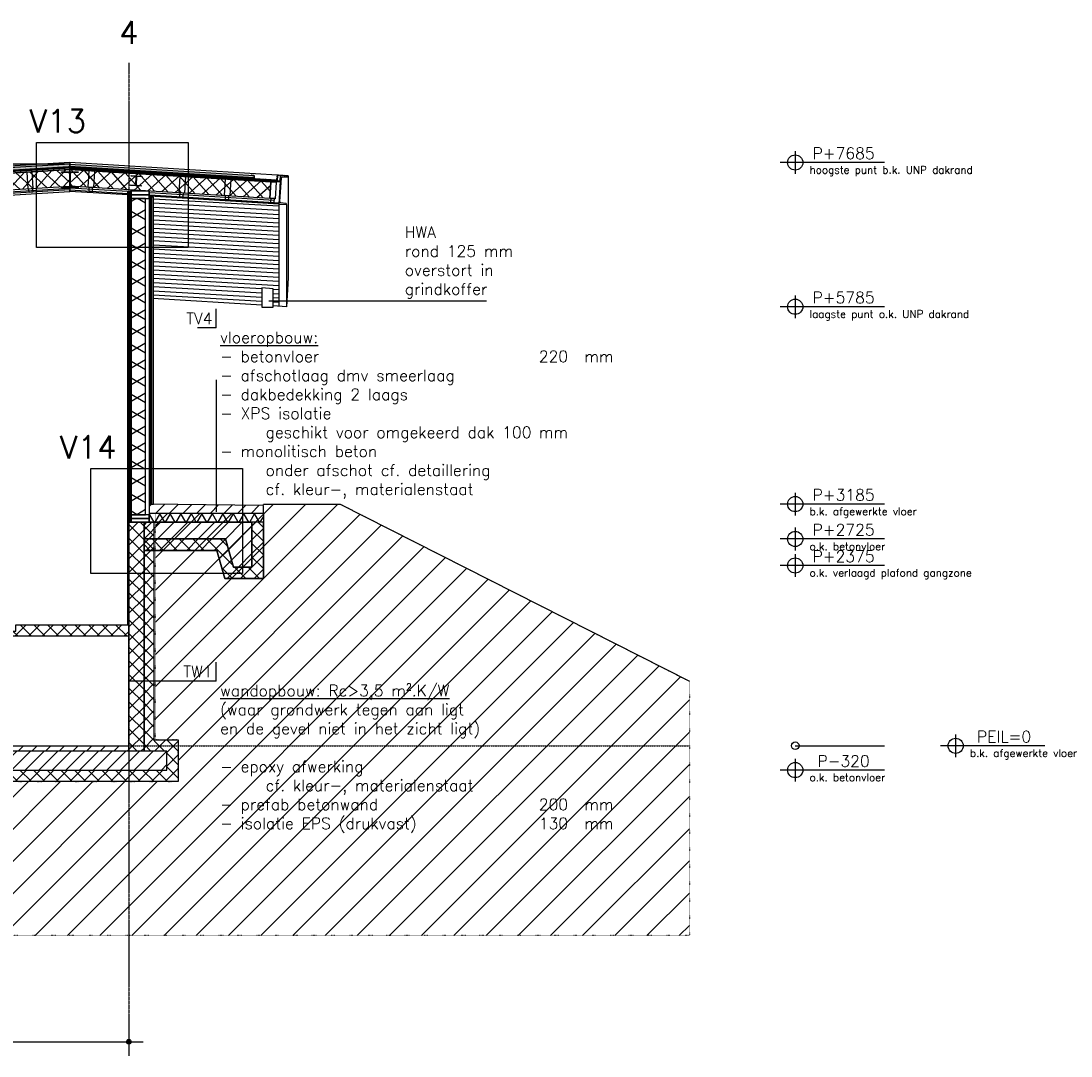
# Model space of a CAD drawing. Header units: millimetres. Extents: x -196137 to 115258, y -76805 to 9942.
# Tile 56 of 56: x 101421 to 115258, y -48895 to -35257. Entities that reach past the tile are written whole.
import ezdxf

# ---------------------------------------------------------------- set-up
doc = ezdxf.new("R2010")
doc.units = ezdxf.units.MM
doc.header["$LTSCALE"] = 0.5
doc.header["$PDMODE"] = 3
doc.header["$PDSIZE"] = 100
for name, pattern in [('ACAD_ISO07W100', [3, 0, -3]), ('CENTER2', [28.575, 19.05, -3.175, 3.175, -3.175]), ('HIDDEN2', [4.7625, 3.175, -1.5875])]:
    doc.linetypes.add(name, pattern=pattern)
for name, color, linetype in [('arc. 253', 253, 'Continuous'), ('arc. 9', 9, 'Continuous'), ('arc. maaiveld', 12, 'Continuous'), ('detailaanduiding', 4, 'Continuous'), ('inrichting terrein', 7, 'ACAD_ISO07W100'), ('maat 1.5mm', 210, 'Continuous'), ('pen 0.05mm', 7, 'Continuous'), ('pen 0.10mm', 6, 'Continuous'), ('pen 0.15mm', 1, 'Continuous'), ('pen 0.20mm', 2, 'Continuous'), ('pen 0.30mm', 3, 'Continuous'), ('stramien', 9, 'CENTER2'), ('tekst 1.0mm', 7, 'Continuous'), ('tekst 1.5mm', 210, 'Continuous'), ('tekst 3.0mm', 200, 'Continuous'), ('tekstblocks', 6, 'Continuous')]:
    doc.layers.add(name, color=color, linetype=linetype)
doc.layers.add('hulplijn', color=140, linetype='Continuous', plot=False)
doc.styles.add('1.0mm tekst', font='romans.shx', dxfattribs={"height": 1})
doc.styles.add('1.5mm tekst', font='romans.shx', dxfattribs={"height": 1.5})
doc.styles.add('3.0mm tekst', font='romans.shx', dxfattribs={"height": 3})
doc.dimstyles.new('1.5mm maat', dxfattribs={"dimscale": 0, "dimtxt": 1.5, "dimasz": 0.75, "dimexe": 1.25, "dimexo": 0.625, "dimgap": 0.375, "dimtad": 1, "dimdec": 0, "dimtxsty": '1.5mm tekst', "dimblk": 'dot maatlijn-GVA', "dimcen": 2.5, "dimse1": 1, "dimse2": 1, "dimclrd": 7, "dimclrt": 256, "dimadec": 0, "dimazin": 0, "dimtfac": 1, "dimtdec": 0, "dimtmove": 0, "dimatfit": 3, "dimfxl": 1, "dimarcsym": 0})
doc.dimstyles.new('peilmaat', dxfattribs={"dimtxt": 1.5, "dimasz": 1, "dimexe": 1.25, "dimexo": 0.625, "dimgap": 0.01, "dimtad": 0, "dimtih": 1, "dimtoh": 1, "dimdec": 0, "dimtxsty": '1.5mm tekst', "dimcen": 2.5, "dimse1": 1, "dimse2": 1, "dimsd1": 1, "dimsd2": 1, "dimclrd": 7, "dimclrt": 256, "dimadec": 0, "dimazin": 0, "dimtfac": 1, "dimtdec": 0, "dimtmove": 0, "dimatfit": 2, "dimfxl": 1, "dimarcsym": 0})
pattern_1 = [(45, (20000, 0), (-89.80256, 89.80256), []), (135, (20000, 0), (-89.80256, -89.80256), [])]

# ---------------------------------------------------------------- blocks, each defined once
blk = doc.blocks.new('*U184')
at = {"layer": 'arc. 9'}
h = blk.add_hatch(color=256, dxfattribs=at)
edge = h.paths.add_edge_path()
edge.add_line((-110, 0), (-110, -11))
edge.add_line((-110, -11), (-21.5, -11))
edge.add_arc((-21.5, -29), 18, 0, 90, ccw=False)
edge.add_line((-3.5, -29), (-3.5, -181))
edge.add_arc((-21.5, -181), 18, -90, 0, ccw=False)
edge.add_line((-21.5, -199), (-110, -199))
edge.add_line((-110, -199), (-110, -210))
edge.add_line((-110, -210), (110, -210))
edge.add_line((110, -210), (110, -199))
edge.add_line((110, -199), (21.5, -199))
edge.add_arc((21.5, -181), 18, 180, 270, ccw=False)
edge.add_line((3.5, -181), (3.5, -29))
edge.add_arc((21.5, -29), 18, 90, 180, ccw=False)
edge.add_line((21.5, -11), (110, -11))
edge.add_line((110, -11), (110, 0))
edge.add_line((110, 0), (-110, 0))
at = {"layer": 'pen 0.20mm'}
blk.add_lwpolyline([(-110, 0), (-110, -11), (-21.5, -11, -0.4142136), (-3.5, -29), (-3.5, -181, -0.4142136), (-21.5, -199), (-110, -199), (-110, -210), (110, -210), (110, -199), (21.5, -199, -0.4142136), (3.5, -181), (3.5, -29, -0.4142136), (21.5, -11), (110, -11), (110, 0)], format="xyb", close=True, dxfattribs=at)
blk = doc.blocks.new('*U192')
at = {"layer": 'arc. 9'}
h = blk.add_hatch(color=256, dxfattribs=at)
edge = h.paths.add_edge_path()
edge.add_line((2.75, -112.5), (2.75, -20.5))
edge.add_arc((14.75, -20.5), 12, 90, 180, ccw=False)
edge.add_line((14.75, -8.5), (70, -8.5))
edge.add_line((70, -8.5), (70, 0))
edge.add_line((70, 0), (-70, 0))
edge.add_line((-70, 0), (-70, -8.5))
edge.add_line((-70, -8.5), (-14.75, -8.5))
edge.add_arc((-14.75, -20.5), 12, 0, 90, ccw=False)
edge.add_line((-2.75, -20.5), (-2.75, -112.5))
edge.add_arc((-14.75, -112.5), 12, 270, 360, ccw=False)
edge.add_line((-14.75, -124.5), (-70, -124.5))
edge.add_line((-70, -124.5), (-70, -133))
edge.add_line((-70, -133), (70, -133))
edge.add_line((70, -133), (70, -124.5))
edge.add_line((70, -124.5), (14.75, -124.5))
edge.add_arc((14.75, -112.5), 12, 180, 270, ccw=False)
at = {"layer": 'pen 0.20mm'}
blk.add_lwpolyline([(2.75, -112.5), (2.75, -20.5, -0.41421356), (14.75, -8.5), (70, -8.5), (70, 0), (-70, 0), (-70, -8.5), (-14.75, -8.5, -0.41421356), (-2.75, -20.5), (-2.75, -112.5, -0.41421356), (-14.75, -124.5), (-70, -124.5), (-70, -133), (70, -133), (70, -124.5), (14.75, -124.5, -0.41421356)], format="xyb", close=True, dxfattribs=at)
blk = doc.blocks.new('dot maatlijn-GVA')
at = {"layer": 'maat 1.5mm'}
h = blk.add_hatch(color=7, dxfattribs=at)
edge = h.paths.add_edge_path()
edge.add_arc((0, 0), 0.4, 0, 360)
at = {"layer": 'maat 1.5mm', "color": 7}
for points in [[(0, 2.5), (0, -2.5)], [(-2.5, 0), (2.5, 0)]]:
    blk.add_lwpolyline(points, dxfattribs=at)
blk.add_circle((0, 0), 0.4, dxfattribs=at)
blk = doc.blocks.new('*D211')
at = {"layer": 'defpoints', "color": 0, "transparency": 16777216}
for p in [(95192, -48707), (102842, -48707), (102842, -48707)]:
    blk.add_point(p, dxfattribs=at)
at = {"layer": 'maat 1.5mm', "color": 7, "lineweight": -2, "transparency": 16777216}
blk.add_line((95267, -48707), (102767, -48707), dxfattribs=at)
at = {"layer": 'maat 1.5mm', "color": 7, "lineweight": -2, "transparency": 16777216, "xscale": 75, "yscale": 75, "zscale": 75, "rotation": 180}
blk.add_blockref('dot maatlijn-GVA', (95192, -48707), dxfattribs=at)
at = {"layer": 'maat 1.5mm', "color": 7, "lineweight": -2, "transparency": 16777216, "xscale": 75, "yscale": 75, "zscale": 75}
blk.add_blockref('dot maatlijn-GVA', (102842, -48707), dxfattribs=at)
at = {"layer": 'maat 1.5mm', "transparency": 16777216, "insert": (99017, -48595), "char_height": 150, "attachment_point": 5, "style": '1.5mm tekst'}
blk.add_mtext('7650', dxfattribs=at)
blk = doc.blocks.new('*U241')
at = {"layer": 'arc. 9'}
h = blk.add_hatch(color=256, dxfattribs=at)
h.dxf.hatch_style = 1
edge = h.paths.add_edge_path()
edge.add_line((14, -345), (14, -35))
edge.add_arc((30, -35), 16, 92.8624, 180, ccw=False)
edge.add_line((29, -19), (94, -16))
edge.add_arc((94, -8), 8, 272.8624, 360)
edge.add_line((102, -8), (102, 0))
edge.add_line((102, 0), (0, 0))
edge.add_line((0, 0), (0, -380))
edge.add_line((0, -380), (102, -380))
edge.add_line((102, -380), (102, -372))
edge.add_arc((94, -372), 8, 360, 447.1376)
edge.add_line((94, -364), (29, -361))
edge.add_arc((30, -345), 16, 180, 267.1376, ccw=False)
at = {"layer": 'pen 0.20mm', "linetype": 'ByBlock'}
blk.add_lwpolyline([(14, -345), (14, -35, -0.399656), (29, -19), (94, -16, 0.399656), (102, -8), (102, 0), (0, 0), (0, -380), (102, -380), (102, -372, 0.399656), (94, -364), (29, -361, -0.399656)], format="xyb", close=True, dxfattribs=at)
blk = doc.blocks.new('opsluitprofiel')
at = {"layer": 'arc. 9'}
h = blk.add_hatch(color=256, dxfattribs=at)
h.dxf.hatch_style = 1
h.paths.add_polyline_path([(0, 30), (0, 25), (1, 25), (1, 30)])
h.paths.add_polyline_path([(35, 40), (40, 40), (40, 39), (35, 39)])
h.paths.add_polyline_path([(20, 40), (25, 40), (25, 39), (20, 39)])
h.paths.add_polyline_path([(5, 40), (10, 40), (10, 39), (5, 39)])
h.paths.add_polyline_path([(0, 0), (0, -5), (1, -5), (1, 0)])
h.paths.add_polyline_path([(0, 15), (0, 10), (1, 10), (1, 15)])
h.paths.add_polyline_path([(116, -4), (121, -4), (121, -5), (116, -5)])
h.paths.add_polyline_path([(101, -4), (106, -4), (106, -5), (101, -5)])
h.paths.add_polyline_path([(86, -4), (91, -4), (91, -5), (86, -5)])
h.paths.add_polyline_path([(71, -4), (76, -4), (76, -5), (71, -5)])
h.paths.add_polyline_path([(56, -4), (61, -4), (61, -5), (56, -5)])
h.paths.add_polyline_path([(41, -4), (46, -4), (46, -5), (41, -5)])
h.paths.add_polyline_path([(26, -4), (31, -4), (31, -5), (26, -5)])
h.paths.add_polyline_path([(11, -4), (16, -4), (16, -5), (11, -5)])
at = {"layer": 'pen 0.05mm'}
blk.add_lwpolyline([(40, 40), (0, 40), (0, -5), (121, -5), (121, -4), (1, -4), (1, 39), (40, 39)], close=True, dxfattribs=at)
at = {"layer": 'pen 0.10mm'}
for points in [[(0, 30), (0, 25), (1, 25), (1, 30)], [(0, 15), (0, 10), (1, 10), (1, 15)], [(0, 0), (0, -5), (1, -5), (1, 0)], [(5, 40), (10, 40), (10, 39), (5, 39)], [(20, 40), (25, 40), (25, 39), (20, 39)], [(35, 40), (40, 40), (40, 39), (35, 39)], [(11, -4), (16, -4), (16, -5), (11, -5)], [(26, -4), (31, -4), (31, -5), (26, -5)], [(41, -4), (46, -4), (46, -5), (41, -5)], [(56, -4), (61, -4), (61, -5), (56, -5)], [(71, -4), (76, -4), (76, -5), (71, -5)], [(86, -4), (91, -4), (91, -5), (86, -5)], [(101, -4), (106, -4), (106, -5), (101, -5)], [(116, -4), (121, -4), (121, -5), (116, -5)]]:
    blk.add_lwpolyline(points, close=True, dxfattribs=at)
blk = doc.blocks.new('*D247')
at = {"layer": 'defpoints', "color": 0, "transparency": 16777216}
for p in [(0, 2375), (108, 2375), (0, 0)]:
    blk.add_point(p, dxfattribs=at)
at = {"layer": 'maat 1.5mm', "transparency": 16777216, "insert": (638, 2496), "char_height": 150, "attachment_point": 5, "style": '1.5mm tekst'}
blk.add_mtext('P+2375', dxfattribs=at)
blk = doc.blocks.new('*D245')
at = {"layer": 'defpoints', "color": 0, "transparency": 16777216}
for p in [(0, 0), (0, -320), (637, -320)]:
    blk.add_point(p, dxfattribs=at)
at = {"layer": 'maat 1.5mm', "transparency": 16777216, "insert": (637, -201), "char_height": 150, "attachment_point": 5, "style": '1.5mm tekst'}
blk.add_mtext('P-320', dxfattribs=at)
blk = doc.blocks.new('peil0-100-GVA')
at = {"layer": 'pen 0.05mm'}
for p, q in [((0, 150), (0, -150)), ((1175, 0), (-200, 0))]:
    blk.add_line(p, q, dxfattribs=at)
blk.add_circle((0, 0), 100, dxfattribs=at)
at = {"layer": 'tekst 1.0mm', "style": '1.0mm tekst'}
blk.add_attdef('OMSCHRIJVING', (188, -147), '', height=100, dxfattribs=at)
at = {"layer": 'tekst 1.5mm', "insert": (638, 120), "char_height": 150, "width": 1133.7, "attachment_point": 5, "style": '1.5mm tekst'}
blk.add_mtext('PEIL=0', dxfattribs=at)
blk = doc.blocks.new('*D249')
at = {"layer": 'defpoints', "color": 0, "transparency": 16777216}
for p in [(0, 2725), (108, 2725), (0, 0)]:
    blk.add_point(p, dxfattribs=at)
at = {"layer": 'maat 1.5mm', "transparency": 16777216, "insert": (638, 2846), "char_height": 150, "attachment_point": 5, "style": '1.5mm tekst'}
blk.add_mtext('P+2725', dxfattribs=at)
blk = doc.blocks.new('*D251')
at = {"layer": 'defpoints', "color": 0, "transparency": 16777216}
for p in [(0, 3185), (108, 3185), (0, 0)]:
    blk.add_point(p, dxfattribs=at)
at = {"layer": 'maat 1.5mm', "transparency": 16777216, "insert": (638, 3306), "char_height": 150, "attachment_point": 5, "style": '1.5mm tekst'}
blk.add_mtext('P+3185', dxfattribs=at)
blk = doc.blocks.new('*D253')
at = {"layer": 'defpoints', "color": 0, "transparency": 16777216}
for p in [(0, 5785), (108, 5785), (0, 0)]:
    blk.add_point(p, dxfattribs=at)
at = {"layer": 'maat 1.5mm', "transparency": 16777216, "insert": (638, 5906), "char_height": 150, "attachment_point": 5, "style": '1.5mm tekst'}
blk.add_mtext('P+5785', dxfattribs=at)
blk = doc.blocks.new('*D255')
at = {"layer": 'defpoints', "color": 0, "transparency": 16777216}
for p in [(0, 7685), (108, 7685), (0, 0)]:
    blk.add_point(p, dxfattribs=at)
at = {"layer": 'maat 1.5mm', "transparency": 16777216, "insert": (638, 7806), "char_height": 150, "attachment_point": 5, "style": '1.5mm tekst'}
blk.add_mtext('P+7685', dxfattribs=at)
blk = doc.blocks.new('TV04')
at = {"layer": 'hulplijn'}
for points in [[(0, 0), (0, 2.5)], [(0, 0), (-2.5, 0)]]:
    blk.add_lwpolyline(points, dxfattribs=at)
at = {"layer": 'hulplijn', "insert": (-0.5, 0.5), "char_height": 1.5, "attachment_point": 9, "style": '1.5mm tekst'}
blk.add_mtext_dynamic_manual_height_columns('\\pt6265.5;TV4', width=6266.3931, gutter_width=500, heights=[0], dxfattribs=at)
at = {"layer": 'tekst 1.5mm', "insert": (0.5, -0.5), "char_height": 1.5, "width": 59.9125, "attachment_point": 1, "style": '1.5mm tekst'}
blk.add_mtext('{\\Lvloeropbouw: \\P}- betonvloer^I^I^I^I^I220^Imm\\P- afschotlaag dmv smeerlaag\\P- dakbedekking 2 laags\\P- XPS isolatie \\P^Igeschikt voor omgekeerd dak 100^Imm^J- monolitisch beton^I^I^I^I\\P^Ionder afschot cf. detaillering\\P^Icf. kleur-, materialenstaat', dxfattribs=at)
blk = doc.blocks.new('*U269')
at = {"layer": 'arc. 9'}
h = blk.add_hatch(dxfattribs=at)
h.set_pattern_fill('_USER', color=256, scale=189.939825, angle=59.9971, style=0, pattern_type=0)
h.set_pattern_definition([(59.997, (3305.5, 189.96), (-164.488, 94.978), [])])
h.paths.add_polyline_path([(0, 0), (0, 190), (4165, 190), (4165, 0)])
h = blk.add_hatch(dxfattribs=at)
h.set_pattern_fill('_USER', color=256, scale=189.939825, angle=119.9971, style=0, pattern_type=0)
h.set_pattern_definition([(119.997, (3305.5, 189.96), (-164.497, -94.962), [])])
h.paths.add_polyline_path([(0, 0), (0, 190), (4165, 190), (4165, 0)])
at = {"layer": 'pen 0.10mm'}
blk.add_lwpolyline([(0, 0), (0, 190), (4165, 190), (4165, 0)], close=True, dxfattribs=at)
blk = doc.blocks.new('*U273')
at = {"layer": 'pen 0.05mm'}
blk.add_lwpolyline([(0, -303), (40, -303), (40, 3739), (0, 3739)], close=True, dxfattribs=at)
at = {"layer": 'pen 0.10mm'}
blk.add_lwpolyline([(12, -303), (15, -303), (15, 3739), (12, 3739)], close=True, dxfattribs=at)
blk = doc.blocks.new('TW01')
at = {"layer": 'hulplijn'}
for points in [[(0, 0), (0, 2.5)], [(0, 0), (-2.5, 0)]]:
    blk.add_lwpolyline(points, dxfattribs=at)
at = {"layer": 'hulplijn', "insert": (-0.5, 0.5), "char_height": 1.5, "attachment_point": 9, "style": '1.5mm tekst'}
blk.add_mtext_dynamic_manual_height_columns('TW1', width=6266.3931, gutter_width=500, heights=[0], dxfattribs=at)
at = {"layer": 'tekst 1.5mm', "insert": (0.5, -0.5), "char_height": 1.5, "width": 54.3, "attachment_point": 1, "style": '1.5mm tekst'}
blk.add_mtext('{\\Lwandopbouw: Rc>3,5 m².K/W\\P}(waar grondwerk tegen aan ligt\\Pen de gevel niet in het zicht ligt)\\P{\\L\\P}- epoxy afwerking\\P^Icf. kleur-, materialenstaat\\P- prefab betonwand^I^I^I^I200^Imm\\P- isolatie EPS (drukvast)^I^I^I130^Imm\\P^I', dxfattribs=at)
blk = doc.blocks.new('*U452')
at = {"layer": 'arc. 9'}
h = blk.add_hatch(dxfattribs=at)
h.set_pattern_fill('_USER', color=256, scale=119.961997, angle=59.9971, style=0, pattern_type=0)
h.set_pattern_definition([(59.997, (956.63, 119.97), (-103.887, 59.986), [])])
h.paths.add_polyline_path([(0, 0), (0, 120), (1499, 120), (1499, 0)])
h = blk.add_hatch(dxfattribs=at)
h.set_pattern_fill('_USER', color=256, scale=119.961997, angle=119.9971, style=0, pattern_type=0)
h.set_pattern_definition([(119.997, (956.63, 119.97), (-103.893, -59.976), [])])
h.paths.add_polyline_path([(0, 0), (0, 120), (1499, 120), (1499, 0)])
at = {"layer": 'pen 0.10mm'}
blk.add_lwpolyline([(0, 0), (0, 120), (1499, 120), (1499, 0)], close=True, dxfattribs=at)
blk = doc.blocks.new('*U246')
at = {"layer": 'hulplijn'}
blk.add_line((0, 0), (1175, 0), dxfattribs=at)
blk.add_circle((0, 0), 50, dxfattribs=at)
at = {"layer": 'pen 0.05mm'}
for p, q in [((0, 2525), (0, 2225)), ((1175, 2375), (-200, 2375))]:
    blk.add_line(p, q, dxfattribs=at)
blk.add_circle((0, 2375), 100, dxfattribs=at)
at = {"layer": 'tekst 1.0mm', "style": '1.0mm tekst'}
blk.add_attdef('OMSCHRIJVING', (188.3, 2228.4), '', height=100, dxfattribs=at)
at = {"layer": 'maat 1.5mm'}
dim = blk.add_linear_dim(base=(107.9, 2375), p1=(0, 0), p2=(0, 2375), angle=90, dimstyle='peilmaat', override={"dimscale": 0, "dimpost": 'P+<>'}, dxfattribs=at)
dim.commit()
dim.dimension.update_dxf_attribs({"geometry": '*D247', "text_midpoint": (637.5, 2496.1), "dimtype": 160})
blk = doc.blocks.new('*U244')
at = {"layer": 'hulplijn'}
blk.add_line((0, 0), (1175, 0), dxfattribs=at)
blk.add_circle((0, 0), 50, dxfattribs=at)
at = {"layer": 'pen 0.05mm'}
for p, q in [((0, -170), (0, -470)), ((1175, -320), (-200, -320))]:
    blk.add_line(p, q, dxfattribs=at)
blk.add_circle((0, -320), 100, dxfattribs=at)
at = {"layer": 'tekst 1.0mm', "style": '1.0mm tekst'}
blk.add_attdef('OMSCHRIJVING', (188.3, -466.6), '', height=100, dxfattribs=at)
at = {"layer": 'maat 1.5mm'}
dim = blk.add_linear_dim(base=(637.5, -320), p1=(0, 0), p2=(0, -320), angle=90, dimstyle='peilmaat', override={"dimscale": 0, "dimpost": 'P-<>'}, dxfattribs=at)
dim.commit()
dim.dimension.update_dxf_attribs({"geometry": '*D245', "text_midpoint": (637.5, -201.3), "dimtype": 160})
blk = doc.blocks.new('*U248')
at = {"layer": 'hulplijn'}
blk.add_line((0, 0), (1175, 0), dxfattribs=at)
blk.add_circle((0, 0), 50, dxfattribs=at)
at = {"layer": 'pen 0.05mm'}
for p, q in [((0, 2875), (0, 2575)), ((1175, 2725), (-200, 2725))]:
    blk.add_line(p, q, dxfattribs=at)
blk.add_circle((0, 2725), 100, dxfattribs=at)
at = {"layer": 'tekst 1.0mm', "style": '1.0mm tekst'}
blk.add_attdef('OMSCHRIJVING', (188.3, 2578.4), '', height=100, dxfattribs=at)
at = {"layer": 'maat 1.5mm'}
dim = blk.add_linear_dim(base=(107.9, 2725), p1=(0, 0), p2=(0, 2725), angle=90, dimstyle='peilmaat', override={"dimscale": 0, "dimpost": 'P+<>'}, dxfattribs=at)
dim.commit()
dim.dimension.update_dxf_attribs({"geometry": '*D249', "text_midpoint": (637.5, 2846.1), "dimtype": 160})
blk = doc.blocks.new('*U250')
at = {"layer": 'hulplijn'}
blk.add_line((0, 0), (1175, 0), dxfattribs=at)
blk.add_circle((0, 0), 50, dxfattribs=at)
at = {"layer": 'pen 0.05mm'}
for p, q in [((0, 3335), (0, 3035)), ((1175, 3185), (-200, 3185))]:
    blk.add_line(p, q, dxfattribs=at)
blk.add_circle((0, 3185), 100, dxfattribs=at)
at = {"layer": 'tekst 1.0mm', "style": '1.0mm tekst'}
blk.add_attdef('OMSCHRIJVING', (188.3, 3038.4), '', height=100, dxfattribs=at)
at = {"layer": 'maat 1.5mm'}
dim = blk.add_linear_dim(base=(107.9, 3185), p1=(0, 0), p2=(0, 3185), angle=90, dimstyle='peilmaat', override={"dimscale": 0, "dimpost": 'P+<>'}, dxfattribs=at)
dim.commit()
dim.dimension.update_dxf_attribs({"geometry": '*D251', "text_midpoint": (637.5, 3306.1), "dimtype": 160})
blk = doc.blocks.new('*U252')
at = {"layer": 'hulplijn'}
blk.add_line((0, 0), (1175, 0), dxfattribs=at)
blk.add_circle((0, 0), 50, dxfattribs=at)
at = {"layer": 'pen 0.05mm'}
for p, q in [((0, 5935), (0, 5635)), ((1175, 5785), (-200, 5785))]:
    blk.add_line(p, q, dxfattribs=at)
blk.add_circle((0, 5785), 100, dxfattribs=at)
at = {"layer": 'tekst 1.0mm', "style": '1.0mm tekst'}
blk.add_attdef('OMSCHRIJVING', (188.3, 5638.4), '', height=100, dxfattribs=at)
at = {"layer": 'maat 1.5mm'}
dim = blk.add_linear_dim(base=(107.9, 5785), p1=(0, 0), p2=(0, 5785), angle=90, dimstyle='peilmaat', override={"dimscale": 0, "dimpost": 'P+<>'}, dxfattribs=at)
dim.commit()
dim.dimension.update_dxf_attribs({"geometry": '*D253', "text_midpoint": (637.5, 5906.1), "dimtype": 160})
blk = doc.blocks.new('*U254')
at = {"layer": 'hulplijn'}
blk.add_line((0, 0), (1175, 0), dxfattribs=at)
blk.add_circle((0, 0), 50, dxfattribs=at)
at = {"layer": 'pen 0.05mm'}
for p, q in [((0, 7835), (0, 7535)), ((1175, 7685), (-200, 7685))]:
    blk.add_line(p, q, dxfattribs=at)
blk.add_circle((0, 7685), 100, dxfattribs=at)
at = {"layer": 'tekst 1.0mm', "style": '1.0mm tekst'}
blk.add_attdef('OMSCHRIJVING', (188.3, 7538.4), '', height=100, dxfattribs=at)
at = {"layer": 'maat 1.5mm'}
dim = blk.add_linear_dim(base=(107.9, 7685), p1=(0, 0), p2=(0, 7685), angle=90, dimstyle='peilmaat', override={"dimscale": 0, "dimpost": 'P+<>'}, dxfattribs=at)
dim.commit()
dim.dimension.update_dxf_attribs({"geometry": '*D255', "text_midpoint": (637.5, 7806.1), "dimtype": 160})

msp = doc.modelspace()

# ---------------------------------------------------------------- hatches: boundary and pattern name
at = {"layer": 'arc. 253'}
h = msp.add_hatch(color=256, dxfattribs=at)
h.dxf.hatch_style = 1
h.paths.add_polyline_path([(80231.7, -38467.9), (80231.6, -37145.2), (102065.9, -37145.2)])
at = {"layer": 'arc. 9'}
h = msp.add_hatch(dxfattribs=at)
h.set_pattern_fill('ANSI37', color=256, scale=40, angle=3)
h.paths.add_polyline_path([(80022.4, -38769.1), (102065.8, -37433.7), (102065.9, -37213.3), (80009.1, -38549.5)])
h = msp.add_hatch(dxfattribs=at)
h.set_pattern_fill('ANSI37', color=256, scale=2, angle=3.46685)
h.set_pattern_definition([(48.466848, (4466.6147, 8689.407), (-4.75343343, 4.21038842), []), (138.466848, (4466.6147, 8689.407), (-4.21038842, -4.75343343), [])])
h.paths.add_polyline_path([(80233.5, -38497.9), (102065.9, -37175.2), (102065.9, -37185.3), (80234.1, -38507.9)])
h = msp.add_hatch(dxfattribs=at)
h.set_pattern_fill('ANSI37', color=256, scale=40, angle=-3.48194)
h.set_pattern_definition([(41.51806, (159220.57, 1506.75), (-84.18272, 95.09085), []), (131.51806, (159220.57, 1506.75), (-95.09085, -84.18272), [])])
h.paths.add_polyline_path([(104701.5, -37594.1), (102065.8, -37433.7), (102065.9, -37213.3), (104714.9, -37374.5)])
h = msp.add_hatch(dxfattribs=at)
h.set_pattern_fill('ANSI37', color=256, scale=2, angle=-3.48194)
h.set_pattern_definition([(41.51806, (35053.577, 18680.426), (-4.20913617, 4.75454233), []), (131.51806, (35053.577, 18680.426), (-4.75454233, -4.20913617), [])])
h.paths.add_polyline_path([(104490.4, -37322.8), (102065.9, -37175.2), (102065.9, -37185.3), (104489.8, -37332.7)])
h = msp.add_hatch(dxfattribs=at)
h.set_pattern_fill('_USER', color=256, scale=55, angle=356.7, pattern_type=0)
h.set_pattern_definition([(356.7, (-188319.98, -100509.744), (3.166021, 54.9088), [])])
h.paths.add_polyline_path([(104817.1, -37670.2), (103168, -37569.2), (103168, -38915.6), (104593.9, -39002.4), (104593.9, -38773.6), (104743.9, -38773.6), (104743.9, -39011.5), (104817.1, -39015.9)])
h = msp.add_hatch(dxfattribs=at)
h.set_pattern_fill('ANSI31', color=256, scale=40)
h.paths.add_polyline_path([(103108, -41742.1), (104615, -41742.1), (104615, -41642.1), (103108, -41622.1)])
h = msp.add_hatch(dxfattribs=at)
h.set_pattern_fill('ANSI37', color=256, scale=40)
h.set_pattern_definition(pattern_1)
h.paths.add_polyline_path([(84052, -42255.2), (84182, -42255.2), (84182, -44877.1), (83882, -44877.1), (83882, -45127.1), (103342, -45127.1), (103342, -44877.1), (103042, -44877.1), (103042, -41862.1), (103172, -41862.1), (103172, -44727.1), (103492, -44727.1), (103492, -45277.1), (83732, -45277.1), (83732, -44727.1), (84052, -44727.1)])
h = msp.add_hatch(dxfattribs=at)
h.set_pattern_fill('ANSI37', color=256, scale=40)
h.set_pattern_definition(pattern_1)
h.paths.add_polyline_path([(103042, -44877.1), (102842, -44877.1), (102842, -41862.1), (103042, -41862.1)])
h = msp.add_hatch(dxfattribs=at)
h.set_pattern_fill('ANSI31', color=256, scale=40)
h.paths.add_polyline_path([(103042, -42082.1), (103042, -41862.1), (104465, -41862.1), (104465, -42451.5), (104219.5, -42451.5), (104115, -42082.1), (103042, -42082.1)])
h = msp.add_hatch(dxfattribs=at)
h.set_pattern_fill('ANSI37', color=256, scale=40)
h.paths.add_polyline_path([(104115, -42082.1), (103042, -42082.1), (103042, -42232.1), (104001.5, -42232.1), (104106.1, -42601.5), (104615, -42601.5), (104615, -41862.1), (104465, -41862.1), (104465, -42451.5), (104219.5, -42451.5)])
h = msp.add_hatch(dxfattribs=at)
h.set_pattern_fill('ANSI37', color=256, scale=40)
h.set_pattern_definition([(45, (20000, 120), (-89.80256, 89.80256), []), (135, (20000, 120), (-89.80256, -89.80256), [])])
h.paths.add_polyline_path([(101352, -43214.6), (102842, -43214.6), (102842, -43364.6), (101240.5, -43364.6), (101240.5, -43296.5), (101352, -43296.5)])
h = msp.add_hatch(dxfattribs=at)
h.set_pattern_fill('ANSI31', color=256, scale=40)
h.set_pattern_definition([(45, (20000, 0), (-89.80256, 89.80256), [])])
h.paths.add_polyline_path([(102842, -44877.1), (92032, -44877.1), (92032, -44807.1), (102842, -44807.1)])
h = msp.add_hatch(dxfattribs=at)
h.set_pattern_fill('ANSI31', color=256, scale=40)
h.set_pattern_definition([(45, (20000, 20), (-89.80256, 89.80256), [])])
h.paths.add_polyline_path([(84132, -44877.1), (83882, -44877.1), (83882, -45127.1), (103342, -45127.1), (103342, -44877.1), (103042, -44877.1), (102842, -44877.1), (84382, -44877.1)])
at = {"layer": 'arc. maaiveld'}
h = msp.add_hatch(color=256, dxfattribs=at)
h.dxf.hatch_style = 1
h.paths.add_polyline_path([(80233.5, -38497.9), (102065.9, -37175.2), (102065.9, -37145.2), (80231.7, -38467.9)])
h = msp.add_hatch(color=256, dxfattribs=at)
h.dxf.hatch_style = 1
h.paths.add_polyline_path([(104490.4, -37322.8), (102065.9, -37175.2), (102065.9, -37145.2), (104492.3, -37292.8)])
at = {"layer": 'inrichting terrein', "ltscale": 0.5}
h = msp.add_hatch(dxfattribs=at)
h.set_pattern_fill('_USER', color=256, scale=300, angle=45, style=0, pattern_type=0)
h.set_pattern_definition([(45, (0, 0), (-212.132, 212.132), [])])
h.paths.add_polyline_path([(110228.6, -43957.1), (110228.6, -47307.1), (76361.6, -47307.1), (76361.6, -44907.1), (77502, -44907.1), (79032, -44142.1), (79082, -44162.1), (79982, -44162.1), (79982, -43762.1), (80782, -43762.1), (80782, -43362), (81582, -43362.3), (81582, -42962.1), (82382, -42962.1), (82382, -42562.1), (83182, -42562.1), (83182, -42162.1), (84032, -42162.1), (84032, -44727.1), (83732, -44727.1), (83732, -45277.1), (103492, -45277.1), (103492, -44727.1), (103192, -44727.1), (103192, -41862.1), (103192, -41742.1), (104615, -41742.1), (104615, -41622.1), (105628.9, -41622.1)])

# ---------------------------------------------------------------- linework, layer by layer
msp.add_lwpolyline([(104615, -41862.1), (104615, -42601.5), (104106.1, -42601.5), (104001.5, -42232.1), (103042, -42232.1)])
at = {"layer": 'arc. maaiveld'}
for points in [[(80233.5, -38497.9), (102065.9, -37175.2), (102065.9, -37145.2), (80231.7, -38467.9)], [(104490.4, -37322.8), (102065.9, -37175.2), (102065.9, -37145.2), (104492.3, -37292.8)]]:
    msp.add_lwpolyline(points, close=True, dxfattribs=at)
at = {"layer": 'detailaanduiding'}
for points in [[(101625.3, -36856.2), (103625.3, -36856.2), (103625.3, -38241.2), (101625.3, -38241.2)], [(102341.4, -41154.2), (104341.4, -41154.2), (104341.4, -42539.2), (102341.4, -42539.2)]]:
    msp.add_lwpolyline(points, close=True, dxfattribs=at)
at = {"layer": 'hulplijn'}
msp.add_line((102065.9, -37122.1), (102065.8, -37502.8), dxfattribs=at)
for points in [[(104942, -37297.1), (102065.9, -37122.1), (79782, -38472.1)], [(104615, -41622.1), (105628.9, -41622.1), (110228.6, -43957.1)]]:
    msp.add_lwpolyline(points, dxfattribs=at)
at = {"layer": 'inrichting terrein'}
msp.add_lwpolyline([(83732, -45277.1), (103492, -45277.1), (103492, -44727.1), (103192, -44727.1), (103192, -41862.1), (103192, -41742.1), (104615, -41742.1), (104615, -41622.1), (105628.9, -41622.1), (110228.6, -43957.1), (110228.6, -47307.1), (76361.6, -47307.1)], dxfattribs=at)
at = {"layer": 'pen 0.05mm'}
for p, q in [((102065.9, -37145.2), (80231.6, -37145.2)), ((104942, -37297.1), (104942, -38642.8)), ((104817.1, -37670.2), (104817.1, -39015.9)), ((104918.9, -37676.4), (104918.9, -39022.1)), ((104942, -38642.8), (104918.9, -39022.1)), ((104593.9, -39002.4), (103157, -38914.9)), ((104918.9, -39022.1), (104743.9, -39011.5))]:
    msp.add_line(p, q, dxfattribs=at)
for points in [[(94063, -37968.6), (79966.3, -38822.6), (79964.8, -38797.7), (102065.8, -37458.8), (102065.8, -37483.8), (94213, -37959.5)], [(102829, -37505.2), (102065.8, -37458.8), (102065.8, -37483.8), (102829, -37530.2)], [(103117, -37547.8), (104757.5, -37647.6), (104759.1, -37622.6), (103117, -37522.7)]]:
    msp.add_lwpolyline(points, dxfattribs=at)
for points in [[(102842, -43214.6), (102829, -43214.6), (102829, -37497.1), (102842, -37497.1)], [(102855, -41862.1), (102842, -41862.1), (102842, -37497.1), (102855, -37497.1)], [(103108, -41862.1), (102873, -41862.1), (102873, -37482.8), (103108, -37497.1)], [(103108, -41622.1), (103128, -41622.1), (103128, -37579.9), (103108, -37579.9)]]:
    msp.add_lwpolyline(points, close=True, dxfattribs=at)
at = {"layer": 'pen 0.10mm'}
for points in [[(80022.4, -38769.1), (102065.8, -37433.7), (102065.9, -37213.3), (80009.1, -38549.5)], [(104701.5, -37594.1), (102065.8, -37433.7), (102065.9, -37213.3), (104714.9, -37374.5)], [(84052, -42255.2), (84182, -42255.2), (84182, -44877.1), (83882, -44877.1), (83882, -45127.1), (103342, -45127.1), (103342, -44877.1), (103042, -44877.1), (103042, -41862.1), (103172, -41862.1), (103172, -44727.1), (103492, -44727.1), (103492, -45277.1), (83732, -45277.1), (83732, -44727.1), (84052, -44727.1), (84052, -42255.2), (84052, -42255.2)], [(104115, -42082.1), (103042, -42082.1), (103042, -42232.1), (104001.5, -42232.1), (104106.1, -42601.5), (104615, -42601.5), (104615, -41862.1), (104465, -41862.1), (104465, -42451.5), (104219.5, -42451.5)]]:
    msp.add_lwpolyline(points, close=True, dxfattribs=at)
at = {"layer": 'pen 0.15mm'}
for points in [[(79889.3, -38556.8), (102065.9, -37213.3), (102065.9, -37195.3), (79888.2, -38538.8)], [(80233.5, -38497.9), (102065.9, -37175.2), (102065.9, -37185.3), (80234.1, -38507.9)], [(104490.4, -37322.8), (102065.9, -37175.2), (102065.9, -37185.3), (104489.8, -37332.7)], [(104834.6, -37381.8), (102065.9, -37213.3), (102065.9, -37195.3), (104835.7, -37363.8)], [(104840.2, -37290.9), (104802.2, -37288.6), (104797.8, -37361.5), (104835.7, -37363.8)], [(101523.8, -37466.5), (101572.1, -37463.6), (101575.1, -37513.5), (101526.8, -37516.5)], [(102365, -37451.9), (102316.7, -37449), (102313.7, -37498.9), (102362, -37501.8)], [(102873, -41862.1), (102855, -41862.1), (102855, -37497.1), (102873, -37497.1)], [(103562.8, -37524.8), (103514.5, -37521.9), (103511.5, -37571.8), (103559.8, -37574.7)], [(104161.7, -37561.2), (104113.4, -37558.3), (104110.4, -37608.2), (104158.6, -37611.1)], [(104760.6, -37597.7), (104712.3, -37594.7), (104709.3, -37644.6), (104757.5, -37647.6)], [(103108, -41742.1), (104615, -41742.1), (104615, -41642.1), (103108, -41622.1)], [(102842, -44877.1), (92032, -44877.1), (92032, -44807.1), (102842, -44807.1)]]:
    msp.add_lwpolyline(points, close=True, dxfattribs=at)
for points in [[(94213, -37978.6), (102065.8, -37502.8), (102065.8, -37483.8), (94213, -37959.5)], [(102829, -37549.3), (102065.8, -37502.8), (102065.8, -37483.8), (102829, -37530.2)], [(103117, -37547.8), (104818.2, -37651.3), (104817.1, -37670.2), (103117, -37566.8)]]:
    msp.add_lwpolyline(points, dxfattribs=at)
at = {"layer": 'pen 0.20mm', "linetype": 'HIDDEN2'}
msp.add_line((76361.6, -44807.1), (110228.6, -44807.1), dxfattribs=at)
at = {"layer": 'pen 0.20mm'}
for points in [[(101513, -37467.2), (101582.9, -37463), (101569.6, -37243.4), (101499.7, -37247.6)], [(102375.8, -37452.6), (102305.9, -37448.3), (102319.3, -37228.7), (102389.2, -37233)], [(103573.6, -37525.4), (103503.7, -37521.2), (103517.1, -37301.6), (103587, -37305.9)], [(104172.5, -37561.9), (104102.6, -37557.6), (104116, -37338), (104185.8, -37342.3)], [(102873, -37547.1), (103108, -37547.1), (103108, -37497.1), (102873, -37497.1)], [(104771.4, -37598.3), (104701.5, -37594.1), (104714.9, -37374.5), (104784.7, -37378.7)], [(102873, -37597.1), (103108, -37597.1), (103108, -37547.1), (102873, -37547.1)], [(102873, -41812.1), (103108, -41812.1), (103108, -41762.1), (102873, -41762.1)], [(103042, -44877.1), (102842, -44877.1), (102842, -41862.1), (103042, -41862.1)], [(102873, -41862.1), (103108, -41862.1), (103108, -41812.1), (102873, -41812.1)], [(103042, -42082.1), (104115, -42082.1), (104219.5, -42451.5), (104465, -42451.5), (104465, -41862.1), (103042, -41862.1)], [(103042, -42082.1), (103042, -41862.1), (104465, -41862.1), (104465, -42451.5), (104219.5, -42451.5), (104115, -42082.1), (103042, -42082.1)], [(101352, -43214.6), (102842, -43214.6), (102842, -43364.6), (101240.5, -43364.6), (101240.5, -43296.5), (101352, -43296.5)], [(84132, -44877.1), (84132, -44877.1), (83882, -44877.1), (83882, -45127.1), (103342, -45127.1), (103342, -44877.1), (103042, -44877.1), (103042, -44877.1), (102842, -44877.1), (102842, -44877.1), (84382, -44877.1), (84382, -44877.1)]]:
    msp.add_lwpolyline(points, close=True, dxfattribs=at)
at = {"layer": 'pen 0.30mm', "linetype": 'HIDDEN2'}
for p in [(79930.8, -38531.2), (104793.1, -37356.2)]:
    msp.add_line(p, (102065.9, -37190.3), dxfattribs=at)
for points in [[(104799.2, -37288.4), (104799.2, -37288.4), (104795, -37358.3), (102065.9, -37192.3), (79929, -38533.4), (79924.7, -38463.5), (79924.7, -38463.5)], [(104643.5, -37345.1), (104793.2, -37354.2), (104797.4, -37285.3), (104942.2, -37294.1)]]:
    msp.add_lwpolyline(points, dxfattribs=at)
at = {"layer": 'pen 0.30mm'}
msp.add_lwpolyline([(104615, -41622.1), (105628.9, -41622.1), (110228.6, -43957.1)], dxfattribs=at)
at = {"layer": 'stramien'}
msp.add_line((102842, -35807.1), (102842, -48707.1), dxfattribs=at)
at = {"layer": 'tekst 1.5mm'}
msp.add_lwpolyline([(104593.9, -39026.1), (104743.9, -39026.1), (104743.9, -38784), (104593.9, -38773.6)], close=True, dxfattribs=at)
msp.add_lwpolyline([(107555.1, -38949.4), (104686.6, -38949.4)], dxfattribs=at)
at = {"layer": 'tekstblocks'}
for points in [[(103994.9, -39986), (103994.9, -41724.8)], [(103994.9, -43955.2), (102842, -43955.2)]]:
    msp.add_lwpolyline(points, dxfattribs=at)

# ---------------------------------------------------------------- block references
for name, p, values in [('*U254', (111624.2, -44807.1), {'OMSCHRIJVING': 'hoogste punt b.k. UNP dakrand'}), ('*U252', (111624.2, -44807.1), {'OMSCHRIJVING': 'laagste punt o.k. UNP dakrand'}), ('*U250', (111624.2, -44807.1), {'OMSCHRIJVING': 'b.k. afgewerkte vloer'}), ('*U248', (111624.2, -44807.1), {'OMSCHRIJVING': 'o.k. betonvloer'}), ('*U246', (111624.2, -44807.1), {'OMSCHRIJVING': 'o.k. verlaagd plafond gangzone'}), ('peil0-100-GVA', (113738.3, -44807.1), {'OMSCHRIJVING': 'b.k. afgewerkte vloer'}), ('*U244', (111624.2, -44807.1), {'OMSCHRIJVING': 'o.k. betonvloer'})]:
    msp.add_blockref(name, p).add_auto_attribs(values)
at = {"xscale": -1}
msp.add_blockref('*U184', (102065.9, -37243.4), dxfattribs=at)
for name, p, rotation in [('*U192', (102942, -37296.7), 356.5141927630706), ('opsluitprofiel', (104490.9, -37331.8), 356.5180598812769), ('*U269', (102873, -41762.1), 269.9999991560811)]:
    msp.add_blockref(name, p, dxfattribs=dict(at, rotation=rotation))
for name, p, rotation in [('*U241', (104840.2, -37290.9), 356.5180598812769), ('*U452', (103115.5, -41862.1), 8.439190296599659e-07)]:
    msp.add_blockref(name, p, dxfattribs=dict(rotation=rotation))
msp.add_blockref('*U273', (103128, -41318.9))
at = {"layer": 'tekstblocks', "xscale": 100, "yscale": 100, "zscale": 100}
for name, p in [('TV04', (103994.9, -39301.5)), ('TW01', (103994.9, -43955.2))]:
    msp.add_blockref(name, p, dxfattribs=at)

# ---------------------------------------------------------------- texts
at = {"layer": 'detailaanduiding', "char_height": 300, "width": 810, "attachment_point": 1, "style": '3.0mm tekst'}
for s, insert in [('V13', (101533.4, -36424.9)), ('V14', (101935, -40722.9))]:
    msp.add_mtext(s, dxfattribs=dict(at, insert=insert))
at = {"layer": 'tekst 1.5mm', "insert": (106479.1, -37963.8), "char_height": 150, "width": 1871.624, "attachment_point": 1, "style": '1.5mm tekst'}
msp.add_mtext('HWA \\Prond 125 mm overstort in grindkoffer', dxfattribs=at)
at = {"layer": 'tekst 3.0mm', "insert": (102842, -35557.1), "char_height": 300, "width": 763.995, "attachment_point": 8, "style": '3.0mm tekst'}
msp.add_mtext('4', dxfattribs=at)

# ---------------------------------------------------------------- dimensions: what is measured, and where the dimension line sits
at = {"layer": 'maat 1.5mm'}
dim = msp.add_linear_dim(base=(102842, -48707.1), p1=(95192, -48707.1), p2=(102842, -48707.1), dimstyle='1.5mm maat', dxfattribs=at)
dim.commit()
dim.dimension.update_dxf_attribs({"geometry": '*D211', "text_midpoint": (99017, -48594.6)})

doc.saveas('drawing.dxf')
